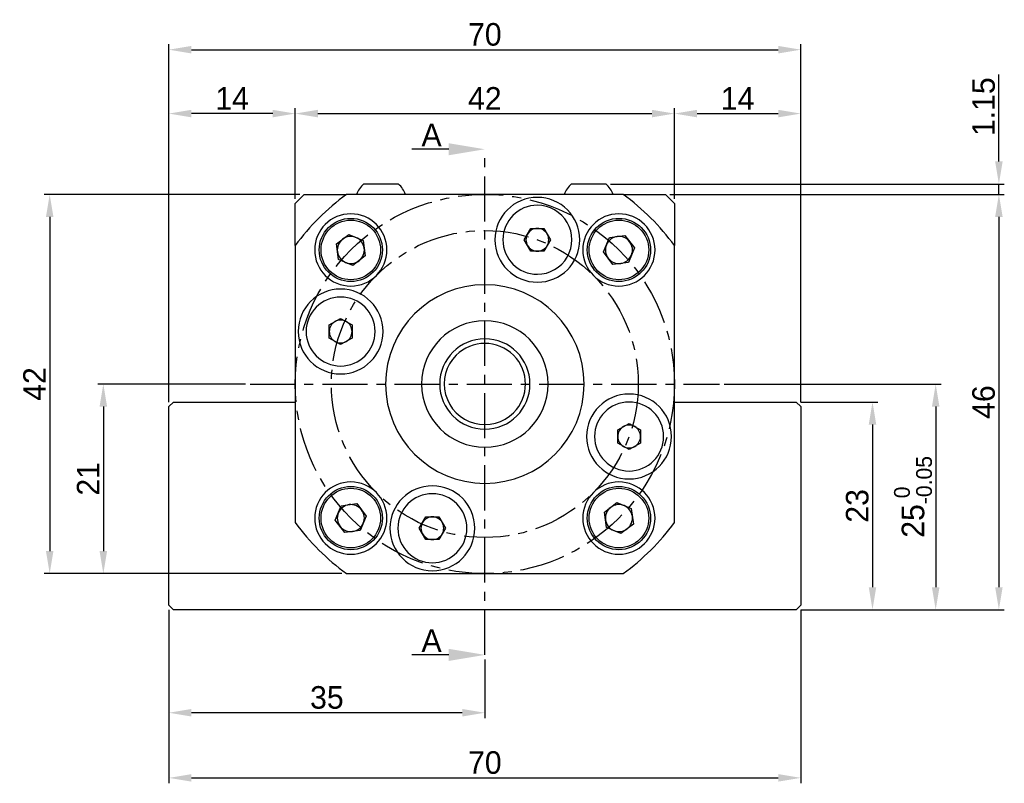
# Model space of a CAD drawing. Header units: millimetres. Extents: x 1047 to 1544, y 653 to 1004.
# Tile 3 of 6: x 1367 to 1476, y 745 to 830. Entities that reach past the tile are written whole.
import ezdxf

# ---------------------------------------------------------------- set-up
doc = ezdxf.new("R2010")
doc.units = ezdxf.units.MM
doc.linetypes.add('CENTER', pattern=[2, 1.25, -0.25, 0.25, -0.25])
doc.layers.add('S1', color=1, linetype='CENTER')
doc.dimstyles.new('S2.5', dxfattribs={"dimtxt": 2.5, "dimasz": 2.5, "dimexe": 0.6, "dimexo": 0.5, "dimgap": 0.4, "dimtad": 1, "dimdec": 3, "dimzin": 11, "dimdsep": 46, "dimtxsty": 'Standard', "dimcen": 0, "dimclrd": 5, "dimclre": 5, "dimclrt": 3, "dimadec": 0, "dimazin": 0, "dimtp": 3e-09, "dimtm": 1.1e-09, "dimtfac": 0.7, "dimtdec": 3, "dimtmove": 0, "dimatfit": 3, "dimfxl": 1.25, "dimtolj": 1, "dimtzin": 11, "dimarcsym": 0})

# ---------------------------------------------------------------- blocks, each defined once
blk = doc.blocks.new('*D89')
at = {"color": 5, "lineweight": -2, "ltscale": 4}
for p, q in [((1383.852408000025, 764.4019559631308), (1383.852408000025, 752.3932213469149)), ((1418.852408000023, 758.9019559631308), (1418.852408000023, 752.3932213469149)), ((1416.352408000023, 752.9932213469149), (1386.352408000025, 752.9932213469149))]:
    blk.add_line(p, q, dxfattribs=at)
at = {"color": 5}
for points in [[(1386.352408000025, 753.4098880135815), (1386.352408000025, 752.5765546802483), (1383.852408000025, 752.9932213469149)], [(1416.352408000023, 752.5765546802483), (1416.352408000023, 753.4098880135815), (1418.852408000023, 752.9932213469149)]]:
    blk.add_solid(points, dxfattribs=at)
at = {"layer": 'Defpoints', "color": 0}
for p in [(1383.852408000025, 764.9019559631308), (1418.852408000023, 759.4019559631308), (1383.852408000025, 752.9932213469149)]:
    blk.add_point(p, dxfattribs=at)
at = {"color": 3, "insert": (1401.352408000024, 754.6748458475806), "char_height": 2.5, "attachment_point": 5}
blk.add_mtext('\\A1;35', dxfattribs=at)
blk = doc.blocks.new('*D90')
at = {"color": 5, "lineweight": -2, "ltscale": 4}
for p, q in [((1383.852408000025, 764.4019559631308), (1383.852408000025, 745.1800494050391)), ((1453.852408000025, 764.4019559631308), (1453.852408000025, 745.1800494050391)), ((1386.352408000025, 745.7800494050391), (1451.352408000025, 745.7800494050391))]:
    blk.add_line(p, q, dxfattribs=at)
at = {"color": 5}
for points in [[(1386.352408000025, 746.1967160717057), (1386.352408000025, 745.3633827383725), (1383.852408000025, 745.7800494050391)], [(1451.352408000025, 745.3633827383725), (1451.352408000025, 746.1967160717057), (1453.852408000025, 745.7800494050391)]]:
    blk.add_solid(points, dxfattribs=at)
at = {"layer": 'Defpoints', "color": 0}
for p in [(1383.852408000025, 764.9019559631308), (1453.852408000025, 764.9019559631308), (1453.852408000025, 745.7800494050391)]:
    blk.add_point(p, dxfattribs=at)
at = {"color": 3, "insert": (1418.852408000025, 747.4633383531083), "char_height": 2.5, "attachment_point": 5}
blk.add_mtext('\\A1;70', dxfattribs=at)
blk = doc.blocks.new('*D91')
at = {"color": 5, "lineweight": -2, "ltscale": 4}
for p, q in [((1453.852408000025, 787.4019559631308), (1462.391416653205, 787.4019559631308)), ((1461.791416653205, 784.9019559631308), (1461.791416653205, 766.9019559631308)), ((1453.852408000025, 764.4019559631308), (1462.391416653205, 764.4019559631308))]:
    blk.add_line(p, q, dxfattribs=at)
at = {"color": 5}
for points in [[(1462.208083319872, 784.9019559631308), (1461.374749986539, 784.9019559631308), (1461.791416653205, 787.4019559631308)], [(1461.374749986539, 766.9019559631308), (1462.208083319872, 766.9019559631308), (1461.791416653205, 764.4019559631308)]]:
    blk.add_solid(points, dxfattribs=at)
at = {"layer": 'Defpoints', "color": 0}
for p in [(1453.352408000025, 787.4019559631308), (1453.352408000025, 764.4019559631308), (1461.791416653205, 764.4019559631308)]:
    blk.add_point(p, dxfattribs=at)
at = {"color": 3, "insert": (1460.10979215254, 775.9019559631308), "char_height": 2.5, "attachment_point": 5, "rotation": 90}
blk.add_mtext('\\A1;23', dxfattribs=at)
blk = doc.blocks.new('*D92')
at = {"color": 5, "lineweight": -2, "ltscale": 4}
for p, q in [((1445.352408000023, 789.4019559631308), (1469.391416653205, 789.4019559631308)), ((1468.791416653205, 786.9019559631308), (1468.791416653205, 766.9019559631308)), ((1453.852408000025, 764.4019559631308), (1469.391416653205, 764.4019559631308))]:
    blk.add_line(p, q, dxfattribs=at)
at = {"color": 5}
for points in [[(1469.208083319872, 786.9019559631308), (1468.374749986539, 786.9019559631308), (1468.791416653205, 789.4019559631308)], [(1468.374749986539, 766.9019559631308), (1469.208083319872, 766.9019559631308), (1468.791416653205, 764.4019559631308)]]:
    blk.add_solid(points, dxfattribs=at)
at = {"layer": 'Defpoints', "color": 0}
for p in [(1444.852408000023, 789.4019559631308), (1453.352408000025, 764.4019559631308), (1468.791416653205, 764.4019559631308)]:
    blk.add_point(p, dxfattribs=at)
at = {"color": 3, "insert": (1466.275515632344, 776.9019559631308), "char_height": 2.5, "attachment_point": 5, "rotation": 90}
blk.add_mtext('\\A1;25{\\H1.750000;\\S 0^ -0.05;}', dxfattribs=at)
blk = doc.blocks.new('*D93')
at = {"color": 5, "lineweight": -2, "ltscale": 4}
for p, q in [((1439.352408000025, 810.4019559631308), (1476.391416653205, 810.4019559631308)), ((1475.791416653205, 807.9019559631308), (1475.791416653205, 766.9019559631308)), ((1453.852408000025, 764.4019559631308), (1476.391416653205, 764.4019559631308))]:
    blk.add_line(p, q, dxfattribs=at)
at = {"color": 5}
for points in [[(1476.208083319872, 807.9019559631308), (1475.374749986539, 807.9019559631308), (1475.791416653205, 810.4019559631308)], [(1475.374749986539, 766.9019559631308), (1476.208083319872, 766.9019559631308), (1475.791416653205, 764.4019559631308)]]:
    blk.add_solid(points, dxfattribs=at)
at = {"layer": 'Defpoints', "color": 0}
for p in [(1438.852408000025, 810.4019559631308), (1453.352408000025, 764.4019559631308), (1475.791416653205, 764.4019559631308)]:
    blk.add_point(p, dxfattribs=at)
at = {"color": 3, "insert": (1474.108127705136, 787.4019559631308), "char_height": 2.5, "attachment_point": 5, "rotation": 90}
blk.add_mtext('\\A1;46', dxfattribs=at)
blk = doc.blocks.new('*D94')
at = {"color": 5, "lineweight": -2, "ltscale": 4}
for p, q in [((1475.791416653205, 814.0519559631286), (1475.791416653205, 823.6801849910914)), ((1432.777408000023, 811.5519559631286), (1476.391416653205, 811.5519559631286)), ((1475.791416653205, 810.4019559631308), (1475.791416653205, 811.5519559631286)), ((1439.352408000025, 810.4019559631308), (1476.391416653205, 810.4019559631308)), ((1475.791416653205, 807.9019559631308), (1475.791416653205, 805.4019559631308))]:
    blk.add_line(p, q, dxfattribs=at)
at = {"color": 5}
for points in [[(1475.374749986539, 814.0519559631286), (1476.208083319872, 814.0519559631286), (1475.791416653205, 811.5519559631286)], [(1476.208083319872, 807.9019559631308), (1475.374749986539, 807.9019559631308), (1475.791416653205, 810.4019559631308)]]:
    blk.add_solid(points, dxfattribs=at)
at = {"layer": 'Defpoints', "color": 0}
for p in [(1432.277408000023, 811.5519559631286), (1475.791416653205, 811.5519559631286), (1438.852408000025, 810.4019559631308)]:
    blk.add_point(p, dxfattribs=at)
at = {"color": 3, "insert": (1474.106463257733, 820.11607047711), "char_height": 2.5, "attachment_point": 5, "rotation": 90}
blk.add_mtext('\\A1;1.15', dxfattribs=at)
blk = doc.blocks.new('*D95')
at = {"color": 5, "lineweight": -2, "ltscale": 4}
for p, q in [((1397.852408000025, 809.9019559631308), (1397.852408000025, 819.9534189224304)), ((1400.352408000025, 819.3534189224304), (1437.352408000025, 819.3534189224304)), ((1439.852408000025, 809.9019559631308), (1439.852408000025, 819.9534189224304))]:
    blk.add_line(p, q, dxfattribs=at)
at = {"color": 5}
for points in [[(1400.352408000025, 819.770085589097), (1400.352408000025, 818.9367522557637), (1397.852408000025, 819.3534189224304)], [(1437.352408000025, 818.9367522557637), (1437.352408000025, 819.770085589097), (1439.852408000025, 819.3534189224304)]]:
    blk.add_solid(points, dxfattribs=at)
at = {"layer": 'Defpoints', "color": 0}
for p in [(1439.852408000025, 819.3534189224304), (1397.852408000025, 809.4019559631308), (1439.852408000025, 809.4019559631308)]:
    blk.add_point(p, dxfattribs=at)
at = {"color": 3, "insert": (1418.852408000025, 821.0367078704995), "char_height": 2.5, "attachment_point": 5}
blk.add_mtext('\\A1;42', dxfattribs=at)
blk = doc.blocks.new('*D96')
at = {"color": 5, "lineweight": -2, "ltscale": 4}
for p, q in [((1439.852408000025, 809.9019559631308), (1439.852408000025, 819.9534189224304)), ((1442.352408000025, 819.3534189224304), (1451.352408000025, 819.3534189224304)), ((1453.852408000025, 787.4019559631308), (1453.852408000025, 819.9534189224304))]:
    blk.add_line(p, q, dxfattribs=at)
at = {"color": 5}
for points in [[(1442.352408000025, 819.770085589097), (1442.352408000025, 818.9367522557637), (1439.852408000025, 819.3534189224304)], [(1451.352408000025, 818.9367522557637), (1451.352408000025, 819.770085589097), (1453.852408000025, 819.3534189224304)]]:
    blk.add_solid(points, dxfattribs=at)
at = {"layer": 'Defpoints', "color": 0}
for p in [(1453.852408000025, 819.3534189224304), (1439.852408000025, 809.4019559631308), (1453.852408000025, 786.9019559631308)]:
    blk.add_point(p, dxfattribs=at)
at = {"color": 3, "insert": (1446.852408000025, 821.038372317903), "char_height": 2.5, "attachment_point": 5}
blk.add_mtext('\\A1;14', dxfattribs=at)
blk = doc.blocks.new('*D97')
at = {"color": 5, "lineweight": -2, "ltscale": 4}
for p, q in [((1383.852408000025, 787.4019559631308), (1383.852408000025, 819.9534189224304)), ((1395.352408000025, 819.3534189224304), (1386.352408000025, 819.3534189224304)), ((1397.852408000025, 809.9019559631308), (1397.852408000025, 819.9534189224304))]:
    blk.add_line(p, q, dxfattribs=at)
at = {"color": 5}
for points in [[(1386.352408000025, 819.770085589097), (1386.352408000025, 818.9367522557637), (1383.852408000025, 819.3534189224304)], [(1395.352408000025, 818.9367522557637), (1395.352408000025, 819.770085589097), (1397.852408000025, 819.3534189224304)]]:
    blk.add_solid(points, dxfattribs=at)
at = {"layer": 'Defpoints', "color": 0}
for p in [(1383.852408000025, 819.3534189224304), (1397.852408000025, 809.4019559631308), (1383.852408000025, 786.9019559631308)]:
    blk.add_point(p, dxfattribs=at)
at = {"color": 3, "insert": (1390.852408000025, 821.038372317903), "char_height": 2.5, "attachment_point": 5}
blk.add_mtext('\\A1;14', dxfattribs=at)
blk = doc.blocks.new('*D98')
at = {"color": 5, "lineweight": -2, "ltscale": 4}
for p, q in [((1383.852408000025, 787.4019559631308), (1383.852408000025, 827.0275557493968)), ((1453.852408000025, 787.4019559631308), (1453.852408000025, 827.0275557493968)), ((1386.352408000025, 826.4275557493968), (1451.352408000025, 826.4275557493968))]:
    blk.add_line(p, q, dxfattribs=at)
at = {"color": 5}
for points in [[(1386.352408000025, 826.8442224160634), (1386.352408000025, 826.0108890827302), (1383.852408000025, 826.4275557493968)], [(1451.352408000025, 826.0108890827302), (1451.352408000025, 826.8442224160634), (1453.852408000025, 826.4275557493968)]]:
    blk.add_solid(points, dxfattribs=at)
at = {"layer": 'Defpoints', "color": 0}
for p in [(1453.852408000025, 826.4275557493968), (1383.852408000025, 786.9019559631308), (1453.852408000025, 786.9019559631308)]:
    blk.add_point(p, dxfattribs=at)
at = {"color": 3, "insert": (1418.852408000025, 828.110844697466), "char_height": 2.5, "attachment_point": 5}
blk.add_mtext('\\A1;70', dxfattribs=at)
blk = doc.blocks.new('*D99')
at = {"color": 5, "lineweight": -2, "ltscale": 4}
for p, q in [((1392.352408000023, 789.4019559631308), (1375.993340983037, 789.4019559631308)), ((1376.593340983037, 786.9019559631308), (1376.593340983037, 770.9019559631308)), ((1403.022698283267, 768.4019559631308), (1375.993340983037, 768.4019559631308))]:
    blk.add_line(p, q, dxfattribs=at)
at = {"color": 5}
for points in [[(1377.010007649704, 786.9019559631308), (1376.17667431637, 786.9019559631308), (1376.593340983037, 789.4019559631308)], [(1376.17667431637, 770.9019559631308), (1377.010007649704, 770.9019559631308), (1376.593340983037, 768.4019559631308)]]:
    blk.add_solid(points, dxfattribs=at)
at = {"layer": 'Defpoints', "color": 0}
for p in [(1392.852408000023, 789.4019559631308), (1376.593340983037, 768.4019559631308), (1403.522698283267, 768.4019559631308)]:
    blk.add_point(p, dxfattribs=at)
at = {"color": 3, "insert": (1374.908387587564, 778.9019559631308), "char_height": 2.5, "attachment_point": 5, "rotation": 90}
blk.add_mtext('\\A1;21', dxfattribs=at)
blk = doc.blocks.new('*D100')
at = {"color": 5, "lineweight": -2, "ltscale": 4}
for p, q in [((1398.352408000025, 810.4019559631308), (1370.05045987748, 810.4019559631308)), ((1370.65045987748, 807.9019559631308), (1370.65045987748, 770.9019559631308)), ((1403.022698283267, 768.4019559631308), (1370.05045987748, 768.4019559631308))]:
    blk.add_line(p, q, dxfattribs=at)
at = {"color": 5}
for points in [[(1371.067126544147, 807.9019559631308), (1370.233793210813, 807.9019559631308), (1370.65045987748, 810.4019559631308)], [(1370.233793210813, 770.9019559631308), (1371.067126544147, 770.9019559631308), (1370.65045987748, 768.4019559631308)]]:
    blk.add_solid(points, dxfattribs=at)
at = {"layer": 'Defpoints', "color": 0}
for p in [(1398.852408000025, 810.4019559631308), (1370.65045987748, 768.4019559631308), (1403.522698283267, 768.4019559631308)]:
    blk.add_point(p, dxfattribs=at)
at = {"color": 3, "insert": (1368.967170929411, 789.4019559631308), "char_height": 2.5, "attachment_point": 5, "rotation": 90}
blk.add_mtext('\\A1;42', dxfattribs=at)

msp = doc.modelspace()

# ---------------------------------------------------------------- linework, layer by layer
at = {"color": 5, "ltscale": 5}
for p, q in [((1414.852407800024, 815.4019559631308), (1410.779654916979, 815.4019559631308)), ((1414.852407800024, 759.4019559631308), (1410.779654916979, 759.4019559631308))]:
    msp.add_line(p, q, dxfattribs=at)
for p, q in [((1406.896659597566, 811.5519559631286), (1405.427408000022, 811.5519559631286)), ((1409.277408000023, 811.5519559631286), (1406.896659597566, 811.5519559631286)), ((1429.896659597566, 811.5519559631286), (1428.427408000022, 811.5519559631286)), ((1432.277408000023, 811.5519559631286), (1429.896659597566, 811.5519559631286)), ((1397.852408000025, 809.4019559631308), (1398.852408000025, 810.4019559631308)), ((1398.852408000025, 810.4019559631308), (1403.522698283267, 810.4019559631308)), ((1434.182117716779, 810.4019559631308), (1403.522698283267, 810.4019559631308)), ((1434.182117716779, 810.4019559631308), (1438.852408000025, 810.4019559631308)), ((1438.852408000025, 810.4019559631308), (1439.852408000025, 809.4019559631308)), ((1397.852408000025, 804.7316656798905), (1397.852408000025, 809.4019559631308)), ((1439.852408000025, 809.4019559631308), (1439.852408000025, 804.7316656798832)), ((1423.211827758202, 805.3767305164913), (1423.93928909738, 806.6367305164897)), ((1423.93928909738, 806.6367305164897), (1425.394211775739, 806.6367305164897)), ((1425.394211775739, 806.6367305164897), (1426.121673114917, 805.3767305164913)), ((1402.403221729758, 804.9146587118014), (1403.777767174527, 805.9685205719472)), ((1402.628620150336, 803.1973365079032), (1402.403221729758, 804.9146587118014)), ((1403.777767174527, 805.9685205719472), (1405.377711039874, 805.3050602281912)), ((1405.377711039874, 805.3050602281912), (1405.603109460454, 803.587738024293)), ((1423.93928909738, 804.1167305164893), (1423.211827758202, 805.3767305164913)), ((1426.121673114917, 805.3767305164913), (1425.394211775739, 804.1167305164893)), ((1431.984328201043, 804.0257999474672), (1432.647788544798, 805.6257438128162)), ((1432.647788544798, 805.6257438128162), (1434.365110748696, 805.8511422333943)), ((1434.365110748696, 805.8511422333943), (1435.418972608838, 804.4765967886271)), ((1397.852408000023, 804.7316656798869), (1397.852408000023, 774.0722462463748)), ((1425.394211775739, 804.1167305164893), (1423.93928909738, 804.1167305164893)), ((1433.038190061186, 802.6512545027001), (1431.984328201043, 804.0257999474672)), ((1435.418972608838, 804.4765967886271), (1434.755512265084, 802.8766529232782)), ((1439.852408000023, 774.0722462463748), (1439.852408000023, 804.7316656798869)), ((1404.228564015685, 802.5338761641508), (1402.628620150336, 803.1973365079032)), ((1405.603109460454, 803.587738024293), (1404.228564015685, 802.5338761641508)), ((1434.755512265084, 802.8766529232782), (1433.038190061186, 802.6512545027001)), ((1401.617633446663, 795.9437597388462), (1402.877633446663, 796.6712210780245)), ((1402.877633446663, 796.6712210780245), (1404.137633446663, 795.9437597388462)), ((1401.617633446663, 794.4888370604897), (1401.617633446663, 795.9437597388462)), ((1404.137633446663, 795.9437597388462), (1404.137633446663, 794.4888370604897)), ((1402.877633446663, 793.7613757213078), (1401.617633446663, 794.4888370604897)), ((1404.137633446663, 794.4888370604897), (1402.877633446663, 793.7613757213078)), ((1383.852408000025, 786.9019559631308), (1384.352408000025, 787.4019559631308)), ((1383.852408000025, 764.9019559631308), (1383.852408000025, 786.9019559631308)), ((1384.352408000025, 787.4019559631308), (1397.852408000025, 787.4019559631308)), ((1439.852408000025, 787.4019559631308), (1453.352408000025, 787.4019559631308)), ((1453.352408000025, 787.4019559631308), (1453.852408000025, 786.9019559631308)), ((1453.852408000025, 786.9019559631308), (1453.852408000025, 764.9019559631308)), ((1433.567182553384, 784.315074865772), (1434.827182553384, 785.0425362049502)), ((1433.567182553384, 782.8601521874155), (1433.567182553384, 784.315074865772)), ((1434.827182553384, 785.0425362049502), (1436.087182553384, 784.315074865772)), ((1436.087182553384, 784.315074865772), (1436.087182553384, 782.8601521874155)), ((1434.827182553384, 782.1326908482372), (1433.567182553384, 782.8601521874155)), ((1436.087182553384, 782.8601521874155), (1434.827182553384, 782.1326908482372)), ((1402.285843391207, 774.3273151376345), (1402.949303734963, 775.9272590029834)), ((1402.949303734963, 775.9272590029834), (1404.666625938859, 776.1526574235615)), ((1404.666625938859, 776.1526574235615), (1405.720487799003, 774.7781119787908)), ((1432.101706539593, 775.2161739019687), (1433.476251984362, 776.2700357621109)), ((1433.476251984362, 776.2700357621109), (1435.076195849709, 775.6065754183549)), ((1435.076195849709, 775.6065754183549), (1435.301594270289, 773.8892532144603)), ((1405.720487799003, 774.7781119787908), (1405.057027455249, 773.1781681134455)), ((1411.583142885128, 773.4271814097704), (1412.310604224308, 774.6871814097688)), ((1412.310604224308, 774.6871814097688), (1413.765526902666, 774.6871814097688)), ((1413.765526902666, 774.6871814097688), (1414.492988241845, 773.4271814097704)), ((1432.327104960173, 773.4988516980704), (1432.101706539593, 775.2161739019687)), ((1403.339705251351, 772.9527696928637), (1402.285843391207, 774.3273151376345)), ((1412.310604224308, 772.1671814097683), (1411.583142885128, 773.4271814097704)), ((1414.492988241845, 773.4271814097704), (1413.765526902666, 772.1671814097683)), ((1433.92704882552, 772.8353913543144), (1432.327104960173, 773.4988516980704)), ((1435.301594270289, 773.8892532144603), (1433.92704882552, 772.8353913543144)), ((1405.057027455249, 773.1781681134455), (1403.339705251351, 772.9527696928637)), ((1413.765526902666, 772.1671814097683), (1412.310604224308, 772.1671814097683)), ((1403.522698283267, 768.4019559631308), (1434.182117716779, 768.4019559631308)), ((1384.352408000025, 764.4019559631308), (1383.852408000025, 764.9019559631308)), ((1453.852408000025, 764.9019559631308), (1453.352408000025, 764.4019559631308)), ((1453.352408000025, 764.4019559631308), (1384.352408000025, 764.4019559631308))]:
    msp.add_line(p, q)
for centre, radius in [((1404.003165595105, 804.251198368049), 3.499999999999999), ((1404.003165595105, 804.251198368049), 3.299999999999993), ((1433.701650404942, 804.251198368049), 3.500000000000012), ((1433.701650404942, 804.251198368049), 3.300000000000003), ((1404.003165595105, 774.5527135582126), 3.500000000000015), ((1404.003165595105, 774.5527135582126), 3.299999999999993), ((1433.701650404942, 774.5527135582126), 3.500000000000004), ((1433.701650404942, 774.5527135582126), 3.300000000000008)]:
    msp.add_circle(centre, radius)
for centre, radius, start, end in [((1407.310023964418, 809.4122697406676), 2.849999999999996, 131.3431301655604, 159.6802866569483), ((1407.394792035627, 809.4122697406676), 2.850000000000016, 20.31971334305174, 48.65686983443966), ((1430.310023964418, 809.4122697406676), 2.850000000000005, 131.3431301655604, 159.6802866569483), ((1430.394792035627, 809.4122697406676), 2.849999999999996, 20.31971334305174, 48.65686983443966), ((1418.852408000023, 789.4019559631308), 25.99999999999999, 126.1289274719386, 143.8710725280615), ((1418.852408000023, 789.4019559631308), 26.00000000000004, 36.12892747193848, 53.87107252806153), ((1424.666750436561, 805.3767305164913), 4.700000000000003, 0, 180), ((1404.003165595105, 804.251198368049), 4.000000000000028, 90, 270), ((1404.003165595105, 804.251198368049), 4.000000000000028, 270, 90), ((1424.666750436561, 805.3767305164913), 3.820000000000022, 90.00000000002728, 270), ((1424.666750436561, 805.3767305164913), 3.820000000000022, 270, 90.00000000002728), ((1433.701650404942, 804.251198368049), 4.000000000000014, 0, 180), ((1424.666750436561, 805.3767305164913), 1.260000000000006, 149.9999999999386, 210.0000000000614), ((1424.666750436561, 805.3767305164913), 1.260000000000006, 90.00000000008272, 149.9999999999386), ((1424.666750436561, 805.3767305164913), 1.260000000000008, 30.00000000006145, 90.00000000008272), ((1424.666750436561, 805.3767305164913), 1.260000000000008, 329.9999999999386, 30.00000000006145), ((1404.003165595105, 804.251198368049), 1.499999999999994, 127.4773264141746, 187.4773264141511), ((1404.003165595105, 804.251198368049), 1.49999999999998, 67.47732641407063, 127.4773264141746), ((1404.003165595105, 804.251198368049), 1.500000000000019, 7.47732641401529, 67.47732641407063), ((1424.666750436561, 805.3767305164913), 4.700000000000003, 180, 0), ((1433.701650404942, 804.251198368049), 1.49999999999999, 97.47732641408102, 157.4773264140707), ((1433.701650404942, 804.251198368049), 1.49999999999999, 37.47732641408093, 97.47732641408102), ((1433.701650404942, 804.251198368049), 1.500000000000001, 337.4773264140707, 37.47732641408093), ((1404.003165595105, 804.251198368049), 1.50000000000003, 187.4773264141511, 247.4773264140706), ((1404.003165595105, 804.251198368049), 1.500000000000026, 307.4773264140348, 7.47732641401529), ((1424.666750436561, 805.3767305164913), 1.259999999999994, 210.0000000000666, 270), ((1424.666750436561, 805.3767305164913), 1.259999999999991, 270, 329.9999999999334), ((1433.701650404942, 804.251198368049), 4.000000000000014, 180, 0), ((1433.701650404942, 804.251198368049), 1.500000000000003, 157.4773264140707, 217.4773264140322), ((1404.003165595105, 804.251198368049), 1.50000000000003, 247.4773264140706, 307.4773264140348), ((1433.701650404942, 804.251198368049), 1.500000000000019, 217.4773264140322, 277.477326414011), ((1433.701650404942, 804.251198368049), 1.500000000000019, 277.477326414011, 337.4773264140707), ((1402.877633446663, 795.216298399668), 4.700000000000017, 90, 270), ((1402.877633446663, 795.216298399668), 4.700000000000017, 270, 90), ((1418.852408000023, 789.4019559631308), 11.00000000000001, 0, 180), ((1402.877633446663, 795.216298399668), 3.819999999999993, 0, 180), ((1402.877633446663, 795.216298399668), 1.259999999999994, 120.000000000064, 180), ((1402.877633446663, 795.216298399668), 1.260000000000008, 60.00000000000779, 120.000000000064), ((1402.877633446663, 795.216298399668), 1.260000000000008, 0, 60.00000000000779), ((1418.852408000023, 789.4019559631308), 7.000000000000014, 0, 180), ((1402.877633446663, 795.216298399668), 3.819999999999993, 180, 0), ((1402.877633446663, 795.216298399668), 1.259999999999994, 180, 240.0000000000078), ((1402.877633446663, 795.216298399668), 1.260000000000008, 299.999999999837, 0), ((1402.877633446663, 795.216298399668), 1.260000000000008, 240.0000000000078, 299.999999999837), ((1418.852408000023, 789.4019559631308), 5.000000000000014, 0, 180), ((1418.852408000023, 789.4019559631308), 4.500000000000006, 315.000000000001, 135.000000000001), ((1418.852408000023, 789.4019559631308), 4.500000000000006, 135.000000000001, 315.000000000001), ((1418.852408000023, 789.4019559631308), 11.00000000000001, 180, 0), ((1418.852408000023, 789.4019559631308), 7.000000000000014, 180, 0), ((1418.852408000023, 789.4019559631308), 5.000000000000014, 180, 0), ((1434.827182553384, 783.5876135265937), 4.700000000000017, 90, 270), ((1434.827182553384, 783.5876135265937), 4.700000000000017, 270, 90), ((1434.827182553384, 783.5876135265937), 3.820000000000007, 0, 180), ((1434.827182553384, 783.5876135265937), 1.260000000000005, 120.000000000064, 180), ((1434.827182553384, 783.5876135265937), 1.260000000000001, 60.00000000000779, 120.000000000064), ((1434.827182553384, 783.5876135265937), 1.260000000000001, 0, 60.00000000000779), ((1434.827182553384, 783.5876135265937), 3.820000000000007, 180, 0), ((1434.827182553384, 783.5876135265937), 1.260000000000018, 180, 239.999999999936), ((1434.827182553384, 783.5876135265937), 1.260000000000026, 299.9999999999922, 0), ((1434.827182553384, 783.5876135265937), 1.260000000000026, 239.999999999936, 299.9999999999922), ((1404.003165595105, 774.5527135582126), 4.000000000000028, 0, 180), ((1413.038065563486, 773.4271814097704), 4.700000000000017, 0, 180), ((1433.70165040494, 774.5527135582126), 4.000000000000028, 90, 270), ((1433.70165040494, 774.5527135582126), 4.000000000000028, 270, 90), ((1413.038065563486, 773.4271814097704), 3.820000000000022, 90, 270), ((1413.038065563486, 773.4271814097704), 3.820000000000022, 270, 90), ((1404.003165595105, 774.5527135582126), 1.500000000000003, 97.47732641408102, 157.4773264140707), ((1404.003165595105, 774.5527135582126), 1.500000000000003, 37.47732641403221, 97.47732641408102), ((1404.003165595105, 774.5527135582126), 1.500000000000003, 337.4773264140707, 37.47732641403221), ((1433.701650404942, 774.5527135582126), 1.499999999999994, 127.4773264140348, 187.4773264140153), ((1433.701650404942, 774.5527135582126), 1.500000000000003, 67.47732641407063, 127.4773264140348), ((1433.701650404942, 774.5527135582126), 1.500000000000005, 7.47732641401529, 67.47732641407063), ((1404.003165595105, 774.5527135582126), 4.000000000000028, 180, 0), ((1404.003165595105, 774.5527135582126), 1.500000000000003, 157.4773264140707, 217.4773264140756), ((1413.038065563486, 773.4271814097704), 1.260000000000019, 90, 149.9999999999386), ((1413.038065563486, 773.4271814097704), 1.260000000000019, 30.00000000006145, 90), ((1433.701650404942, 774.5527135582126), 1.500000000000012, 307.4773264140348, 7.47732641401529), ((1418.852408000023, 789.4019559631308), 26.00000000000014, 216.1289274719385, 233.8710725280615), ((1404.003165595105, 774.5527135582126), 1.500000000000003, 217.4773264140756, 277.4773264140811), ((1404.003165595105, 774.5527135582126), 1.500000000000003, 277.4773264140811, 337.4773264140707), ((1413.038065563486, 773.4271814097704), 4.700000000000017, 180, 0), ((1413.038065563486, 773.4271814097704), 1.259999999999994, 149.9999999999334, 210.0000000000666), ((1413.038065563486, 773.4271814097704), 1.260000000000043, 329.9999999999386, 30.00000000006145), ((1433.701650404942, 774.5527135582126), 1.500000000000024, 187.4773264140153, 247.4773264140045), ((1433.701650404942, 774.5527135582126), 1.500000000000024, 247.4773264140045, 307.4773264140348), ((1418.852408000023, 789.4019559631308), 26.00000000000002, 306.1289274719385, 323.8710725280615), ((1413.038065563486, 773.4271814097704), 1.259999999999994, 210.0000000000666, 270), ((1413.038065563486, 773.4271814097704), 1.260000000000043, 270, 329.9999999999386)]:
    msp.add_arc(centre, radius, start, end)
for points in [[(1414.852407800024, 816.0686226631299), (1414.852407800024, 814.7352892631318), (1418.852408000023, 815.4019559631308)], [(1414.852407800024, 760.0686226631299), (1414.852407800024, 758.7352892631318), (1418.852408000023, 759.4019559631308)]]:
    msp.add_solid(points, dxfattribs=at)
at = {"layer": 'S1', "ltscale": 4}
for p, q in [((1418.852408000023, 759.4019559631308), (1418.852408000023, 815.4019559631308)), ((1392.852408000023, 789.4019559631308), (1444.852408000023, 789.4019559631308))]:
    msp.add_line(p, q, dxfattribs=at)
for radius in [21.00000000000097, 17.00000000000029]:
    msp.add_circle((1418.852408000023, 789.4019559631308), radius, dxfattribs=at)

# ---------------------------------------------------------------- texts
at = {"color": 3, "ltscale": 0.5, "char_height": 2.500000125, "attachment_point": 9}
for insert in [(1414.064343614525, 815.734290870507), (1414.064343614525, 759.734290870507)]:
    msp.add_mtext('\\A1;A', dxfattribs=dict(at, insert=insert))

# ---------------------------------------------------------------- dimensions: what is measured, and where the dimension line sits
at = {"ltscale": 4}
for base, p1, p2, picture, middle in [((1453.852408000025, 826.4275557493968), (1383.852408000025, 786.9019559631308), (1453.852408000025, 786.9019559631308), '*D98', (1418.852408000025, 828.110844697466)), ((1383.852408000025, 819.3534189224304), (1397.852408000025, 809.4019559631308), (1383.852408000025, 786.9019559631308), '*D97', (1390.852408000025, 821.038372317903)), ((1439.852408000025, 819.3534189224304), (1397.852408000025, 809.4019559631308), (1439.852408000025, 809.4019559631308), '*D95', (1418.852408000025, 821.0367078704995)), ((1453.852408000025, 819.3534189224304), (1439.852408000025, 809.4019559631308), (1453.852408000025, 786.9019559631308), '*D96', (1446.852408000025, 821.038372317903)), ((1383.852408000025, 752.9932213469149), (1418.852408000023, 759.4019559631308), (1383.852408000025, 764.9019559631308), '*D89', (1401.352408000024, 754.6748458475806)), ((1453.852408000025, 745.7800494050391), (1383.852408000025, 764.9019559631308), (1453.852408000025, 764.9019559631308), '*D90', (1418.852408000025, 747.4633383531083))]:
    dim = msp.add_linear_dim(base=base, p1=p1, p2=p2, dimstyle='S2.5', dxfattribs=at)
    dim.commit()
    dim.dimension.update_dxf_attribs({"geometry": picture, "text_midpoint": middle})
for base, p1, p2, picture, middle in [((1475.791416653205, 811.5519559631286), (1438.852408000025, 810.4019559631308), (1432.277408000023, 811.5519559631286), '*D94', (1474.106463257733, 820.11607047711)), ((1370.65045987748, 768.4019559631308), (1398.852408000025, 810.4019559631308), (1403.522698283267, 768.4019559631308), '*D100', (1368.967170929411, 789.4019559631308)), ((1376.593340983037, 768.4019559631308), (1392.852408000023, 789.4019559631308), (1403.522698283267, 768.4019559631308), '*D99', (1374.908387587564, 778.9019559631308))]:
    dim = msp.add_linear_dim(base=base, p1=p1, p2=p2, angle=90, dimstyle='S2.5', dxfattribs=at)
    dim.commit()
    dim.dimension.update_dxf_attribs({"geometry": picture, "text_midpoint": middle})
for base, p1, override, picture, middle in [((1475.791416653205, 764.4019559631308), (1438.852408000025, 810.4019559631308), {"dimtmove": 0}, '*D93', (1475.791416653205, 787.4019559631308)), ((1468.791416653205, 764.4019559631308), (1444.852408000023, 789.4019559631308), {"dimgap": 0.4, "dimtol": 1, "dimlim": 0, "dimtp": 0, "dimtm": 0.05, "dimtmove": 0}, '*D92', (1468.791416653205, 776.9019559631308))]:
    dim = msp.add_linear_dim(base=base, p1=p1, p2=(1453.352408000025, 764.4019559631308), angle=90, dimstyle='S2.5', override=override, dxfattribs=at)
    dim.commit()
    dim.dimension.update_dxf_attribs({"geometry": picture, "text_midpoint": middle, "dimtype": 160})
dim = msp.add_linear_dim(base=(1461.791416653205, 764.4019559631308), p1=(1453.352408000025, 787.4019559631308), p2=(1453.352408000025, 764.4019559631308), angle=90, dimstyle='S2.5', override={"dimtmove": 0}, dxfattribs=at)
dim.commit()
dim.dimension.update_dxf_attribs({"geometry": '*D91', "text_midpoint": (1460.10979215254, 775.9019559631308)})

doc.saveas('drawing.dxf')
